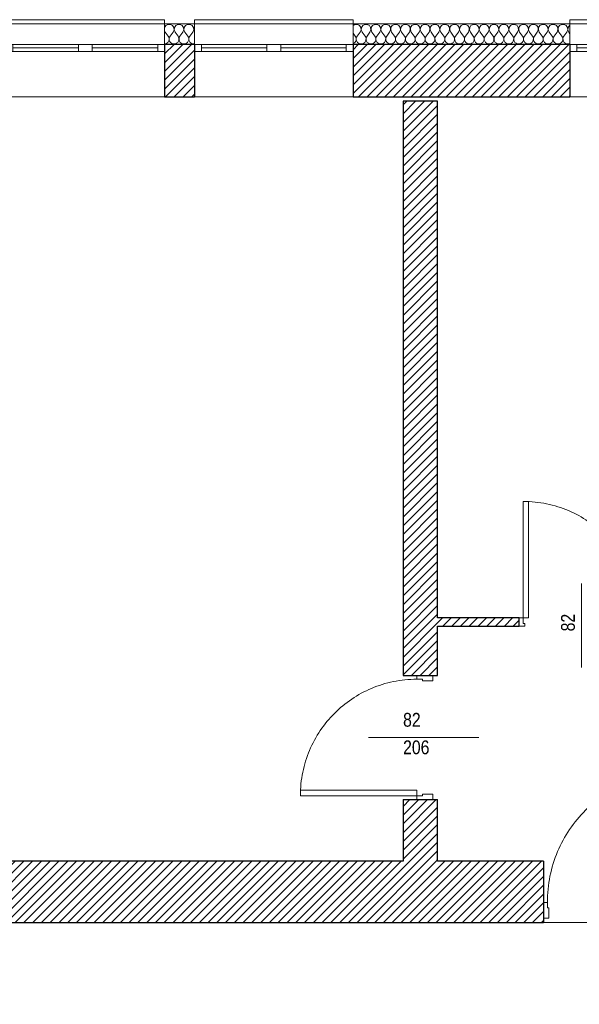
# Model space of a CAD drawing. Header units: millimetres. Extents: x -21056 to 421, y 9759 to 15589.
# Tile 32 of 120: x -5881 to -5475, y 10641 to 11355. Entities that reach past the tile are written whole.
import ezdxf
from ezdxf.enums import TextEntityAlignment as Align

# ---------------------------------------------------------------- set-up
doc = ezdxf.new("R2010")
doc.units = ezdxf.units.MM
doc.header["$LTSCALE"] = 25
doc.header["$MEASUREMENT"] = 0
doc.linetypes.add('Kropki i Kreski', pattern=[670.277762, 352.777767, -176.388884, 0, -141.111112])
doc.linetypes.add('Przerywana', pattern=[240, 120, -120])
for name, color, linetype in [('Drzwi ArchiCAD', 7, 'Continuous'), ('Konstrukcja - Siatki mod', 7, 'Continuous'), ('KR_INW', 7, 'Continuous'), ('NAPIS_SODON', 7, 'Continuous'), ('Znaczniki drzwi ArchiCADa', 7, 'Continuous')]:
    doc.layers.add(name, color=color, linetype=linetype)
for name, color, linetype, lineweight in [('Drzwi ArchiCAD_Nr_pióra__1', 7, 'Continuous', 13), ('Drzwi ArchiCAD_Nr_pióra__27', 7, 'Continuous', 25), ('Konstrukcja - Siatki mod_Nr_pióra__48', 1, 'Continuous', 15), ('KR_INW_Nr_pióra__101', 252, 'Continuous', 5), ('KR_INW_Nr_pióra__102', 3, 'Continuous', 5), ('KR_INW_Nr_pióra__27', 7, 'Continuous', 25), ('KR_INW_Nr_pióra__47', 7, 'Continuous', 15), ('NAPIS_SODON_Nr_pióra__1', 7, 'Continuous', 13), ('NAPIS_SODON_Nr_pióra__121', 255, 'Continuous', 0), ('Okna ArchiCADa_Nr_pióra__1', 7, 'Continuous', 13), ('Znaczniki drzwi ArchiCADa_Nr_pióra__20', 1, 'Continuous', 13), ('Znaczniki drzwi ArchiCADa_Nr_pióra__7', 7, 'Continuous', 13)]:
    doc.layers.add(name, color=color, linetype=linetype, lineweight=lineweight)
doc.styles.add('GENERATED_STYLE_1', font='ARIALN.TTF')
pattern_1 = [(45, (0, 0), (-31.819804, 31.819804), [])]

# ---------------------------------------------------------------- blocks, each defined once
blk = doc.blocks.new('Strop_1', base_point=(179225, 121523.3))
at = {"layer": 'NAPIS_SODON_Nr_pióra__1', "linetype": 'Continuous', "flags": 128}
blk.add_lwpolyline([(179225, 121523.3), (179225.9, 107003.8), (250898.3, 107008.3), (250897.4, 121527.8)], close=True, dxfattribs=at)
blk = doc.blocks.new('Strop_2', base_point=(188316, 115154.1))
at = {"layer": 'NAPIS_SODON_Nr_pióra__121', "linetype": 'Continuous', "flags": 128}
blk.add_lwpolyline([(204667.3, 113397.6), (188316, 113397.6), (188316, 115154.1), (204667.3, 115154.1)], dxfattribs=at)
blk = doc.blocks.new('*X164')
at = {"layer": 'KR_INW_Nr_pióra__102', "linetype": 'Continuous'}
for p, q in [((189940.3, 121662.7), (189931.4, 121649.4)), ((189931.4, 121625.1), (189935.7, 121614.9)), ((189955.6, 121670.9), (189940.3, 121662.7)), ((189973, 121670.9), (189955.6, 121670.9)), ((189988.3, 121662.7), (189973, 121670.9)), ((189997.9, 121648.2), (189988.3, 121662.7)), ((189992.9, 121614.9), (189999.6, 121630.9)), ((189999.6, 121630.9), (189997.9, 121648.2)), ((190002.1, 121648.2), (190000.4, 121630.9)), ((190000.4, 121630.9), (190007.1, 121614.9)), ((190011.7, 121662.7), (190002.1, 121648.2)), ((190027, 121670.9), (190011.7, 121662.7)), ((190044.4, 121670.9), (190027, 121670.9)), ((190059.7, 121662.7), (190044.4, 121670.9)), ((190069.4, 121648.2), (190059.7, 121662.7)), ((190064.3, 121614.9), (190071, 121630.9)), ((190071, 121630.9), (190069.4, 121648.2)), ((190073.5, 121648.2), (190071.8, 121630.9)), ((190071.8, 121630.9), (190078.6, 121614.9)), ((190083.1, 121662.7), (190073.5, 121648.2)), ((190098.4, 121670.9), (190083.1, 121662.7)), ((190115.8, 121670.9), (190098.4, 121670.9)), ((190131.2, 121662.7), (190115.8, 121670.9)), ((190140.8, 121648.2), (190131.2, 121662.7)), ((190135.7, 121614.9), (190142.4, 121630.9)), ((190142.4, 121630.9), (190140.8, 121648.2)), ((190144.9, 121648.2), (190143.3, 121630.9)), ((190143.3, 121630.9), (190148.8, 121617.8)), ((190148.8, 121654), (190144.9, 121648.2)), ((189935.7, 121614.9), (189957.1, 121586.3)), ((189961.9, 121577.7), (189957.1, 121586.3)), ((189960.5, 121548.9), (189963.7, 121558.2)), ((189964.1, 121568.1), (189961.9, 121577.7)), ((189963.7, 121558.2), (189964.1, 121568.1)), ((189966.7, 121577.7), (189964.4, 121568.1)), ((189964.4, 121568.1), (189964.9, 121558.2)), ((189964.9, 121558.2), (189968.1, 121548.9)), ((189971.4, 121586.3), (189966.7, 121577.7)), ((189992.9, 121614.9), (189971.4, 121586.3)), ((190007.1, 121614.9), (190028.6, 121586.3)), ((190033.3, 121577.7), (190028.6, 121586.3)), ((190031.9, 121548.9), (190035.1, 121558.2)), ((190035.6, 121568.1), (190033.3, 121577.7)), ((190035.1, 121558.2), (190035.6, 121568.1)), ((190038.1, 121577.7), (190035.9, 121568.1)), ((190035.9, 121568.1), (190036.3, 121558.2)), ((190036.3, 121558.2), (190039.5, 121548.9)), ((190042.9, 121586.3), (190038.1, 121577.7)), ((190064.3, 121614.9), (190042.9, 121586.3)), ((190078.6, 121614.9), (190100, 121586.3)), ((190104.8, 121577.7), (190100, 121586.3)), ((190103.4, 121548.9), (190106.5, 121558.2)), ((190107, 121568.1), (190104.8, 121577.7)), ((190106.5, 121558.2), (190107, 121568.1)), ((190109.5, 121577.7), (190107.3, 121568.1)), ((190107.3, 121568.1), (190107.8, 121558.2)), ((190107.8, 121558.2), (190110.9, 121548.9)), ((190114.3, 121586.3), (190109.5, 121577.7)), ((190135.7, 121614.9), (190114.3, 121586.3)), ((189931.4, 121529.6), (189938.3, 121530.5)), ((189938.3, 121530.5), (189947.3, 121534.5)), ((189947.3, 121534.5), (189954.9, 121540.8)), ((189954.9, 121540.8), (189960.5, 121548.9)), ((189968.1, 121548.9), (189973.6, 121540.8)), ((189973.6, 121540.8), (189981.2, 121534.5)), ((189981.2, 121534.5), (189990.2, 121530.5)), ((189990.2, 121530.5), (190000, 121529.2)), ((190000, 121529.2), (190009.8, 121530.5)), ((190009.8, 121530.5), (190018.8, 121534.5)), ((190018.8, 121534.5), (190026.4, 121540.8)), ((190026.4, 121540.8), (190031.9, 121548.9)), ((190039.5, 121548.9), (190045.1, 121540.8)), ((190045.1, 121540.8), (190052.7, 121534.5)), ((190052.7, 121534.5), (190061.7, 121530.5)), ((190061.7, 121530.5), (190071.4, 121529.2)), ((190071.4, 121529.2), (190081.2, 121530.5)), ((190081.2, 121530.5), (190090.2, 121534.5)), ((190090.2, 121534.5), (190097.8, 121540.8)), ((190097.8, 121540.8), (190103.4, 121548.9)), ((190110.9, 121548.9), (190116.5, 121540.8)), ((190116.5, 121540.8), (190124.1, 121534.5)), ((190124.1, 121534.5), (190133.1, 121530.5)), ((190133.1, 121530.5), (190142.9, 121529.2)), ((190142.9, 121529.2), (190148.8, 121530))]:
    blk.add_line(p, q, dxfattribs=at)
blk = doc.blocks.new('*X165')
at = {"layer": 'KR_INW_Nr_pióra__102', "linetype": 'Continuous'}
for p, q in [((191312.7, 121670.9), (191298.8, 121663.5)), ((191330.1, 121670.9), (191312.7, 121670.9)), ((191345.5, 121662.7), (191330.1, 121670.9)), ((191355.1, 121648.2), (191345.5, 121662.7)), ((191350, 121614.9), (191356.7, 121630.9)), ((191356.7, 121630.9), (191355.1, 121648.2)), ((191359.2, 121648.2), (191357.6, 121630.9)), ((191357.6, 121630.9), (191364.3, 121614.9)), ((191368.8, 121662.7), (191359.2, 121648.2)), ((191384.2, 121670.9), (191368.8, 121662.7)), ((191401.6, 121670.9), (191384.2, 121670.9)), ((191416.9, 121662.7), (191401.6, 121670.9)), ((191426.5, 121648.2), (191416.9, 121662.7)), ((191421.4, 121614.9), (191428.2, 121630.9)), ((191428.2, 121630.9), (191426.5, 121648.2)), ((191430.6, 121648.2), (191429, 121630.9)), ((191429, 121630.9), (191435.7, 121614.9)), ((191440.3, 121662.7), (191430.6, 121648.2)), ((191455.6, 121670.9), (191440.3, 121662.7)), ((191473, 121670.9), (191455.6, 121670.9)), ((191488.3, 121662.7), (191473, 121670.9)), ((191497.9, 121648.2), (191488.3, 121662.7)), ((191492.9, 121614.9), (191499.6, 121630.9)), ((191499.6, 121630.9), (191497.9, 121648.2)), ((191502.1, 121648.2), (191500.4, 121630.9)), ((191500.4, 121630.9), (191507.1, 121614.9)), ((191511.7, 121662.7), (191502.1, 121648.2)), ((191527, 121670.9), (191511.7, 121662.7)), ((191544.4, 121670.9), (191527, 121670.9)), ((191559.7, 121662.7), (191544.4, 121670.9)), ((191569.4, 121648.2), (191559.7, 121662.7)), ((191564.3, 121614.9), (191571, 121630.9)), ((191571, 121630.9), (191569.4, 121648.2)), ((191573.5, 121648.2), (191571.8, 121630.9)), ((191571.8, 121630.9), (191578.6, 121614.9)), ((191583.1, 121662.7), (191573.5, 121648.2)), ((191598.4, 121670.9), (191583.1, 121662.7)), ((191615.8, 121670.9), (191598.4, 121670.9)), ((191631.2, 121662.7), (191615.8, 121670.9)), ((191640.8, 121648.2), (191631.2, 121662.7)), ((191635.7, 121614.9), (191642.4, 121630.9)), ((191642.4, 121630.9), (191640.8, 121648.2)), ((191644.9, 121648.2), (191643.3, 121630.9)), ((191643.3, 121630.9), (191650, 121614.9)), ((191654.5, 121662.7), (191644.9, 121648.2)), ((191669.9, 121670.9), (191654.5, 121662.7)), ((191687.3, 121670.9), (191669.9, 121670.9)), ((191702.6, 121662.7), (191687.3, 121670.9)), ((191712.2, 121648.2), (191702.6, 121662.7)), ((191707.1, 121614.9), (191713.9, 121630.9)), ((191713.9, 121630.9), (191712.2, 121648.2)), ((191716.3, 121648.2), (191714.7, 121630.9)), ((191714.7, 121630.9), (191721.4, 121614.9)), ((191726, 121662.7), (191716.3, 121648.2)), ((191741.3, 121670.9), (191726, 121662.7)), ((191758.7, 121670.9), (191741.3, 121670.9)), ((191774, 121662.7), (191758.7, 121670.9)), ((191783.7, 121648.2), (191774, 121662.7)), ((191778.6, 121614.9), (191785.3, 121630.9)), ((191785.3, 121630.9), (191783.7, 121648.2)), ((191787.8, 121648.2), (191786.1, 121630.9)), ((191786.1, 121630.9), (191792.9, 121614.9)), ((191797.4, 121662.7), (191787.8, 121648.2)), ((191812.7, 121670.9), (191797.4, 121662.7)), ((191830.1, 121670.9), (191812.7, 121670.9)), ((191845.5, 121662.7), (191830.1, 121670.9)), ((191855.1, 121648.2), (191845.5, 121662.7)), ((191850, 121614.9), (191856.7, 121630.9)), ((191856.7, 121630.9), (191855.1, 121648.2)), ((191859.2, 121648.2), (191857.6, 121630.9)), ((191857.6, 121630.9), (191864.3, 121614.9)), ((191868.8, 121662.7), (191859.2, 121648.2)), ((191884.2, 121670.9), (191868.8, 121662.7)), ((191901.6, 121670.9), (191884.2, 121670.9)), ((191916.9, 121662.7), (191901.6, 121670.9)), ((191926.5, 121648.2), (191916.9, 121662.7)), ((191921.4, 121614.9), (191928.2, 121630.9)), ((191928.2, 121630.9), (191926.5, 121648.2)), ((191930.6, 121648.2), (191929, 121630.9)), ((191929, 121630.9), (191935.7, 121614.9)), ((191940.3, 121662.7), (191930.6, 121648.2)), ((191955.6, 121670.9), (191940.3, 121662.7)), ((191973, 121670.9), (191955.6, 121670.9)), ((191988.3, 121662.7), (191973, 121670.9)), ((191997.9, 121648.2), (191988.3, 121662.7)), ((191992.9, 121614.9), (191999.6, 121630.9)), ((191999.6, 121630.9), (191997.9, 121648.2)), ((192002.1, 121648.2), (192000.4, 121630.9)), ((192000.4, 121630.9), (192007.1, 121614.9)), ((192011.7, 121662.7), (192002.1, 121648.2)), ((192027, 121670.9), (192011.7, 121662.7)), ((192044.4, 121670.9), (192027, 121670.9)), ((192059.7, 121662.7), (192044.4, 121670.9)), ((192069.4, 121648.2), (192059.7, 121662.7)), ((192064.3, 121614.9), (192071, 121630.9)), ((192071, 121630.9), (192069.4, 121648.2)), ((192073.5, 121648.2), (192071.8, 121630.9)), ((192071.8, 121630.9), (192078.6, 121614.9)), ((192083.1, 121662.7), (192073.5, 121648.2)), ((192098.4, 121670.9), (192083.1, 121662.7)), ((192115.8, 121670.9), (192098.4, 121670.9)), ((192131.2, 121662.7), (192115.8, 121670.9)), ((192140.8, 121648.2), (192131.2, 121662.7)), ((192135.7, 121614.9), (192142.4, 121630.9)), ((192142.4, 121630.9), (192140.8, 121648.2)), ((192144.9, 121648.2), (192143.3, 121630.9)), ((192143.3, 121630.9), (192150, 121614.9)), ((192154.5, 121662.7), (192144.9, 121648.2)), ((192169.9, 121670.9), (192154.5, 121662.7)), ((192187.3, 121670.9), (192169.9, 121670.9)), ((192202.6, 121662.7), (192187.3, 121670.9)), ((192212.2, 121648.2), (192202.6, 121662.7)), ((192207.1, 121614.9), (192213.9, 121630.9)), ((192213.9, 121630.9), (192212.2, 121648.2)), ((192216.3, 121648.2), (192214.7, 121630.9)), ((192214.7, 121630.9), (192221.4, 121614.9)), ((192226, 121662.7), (192216.3, 121648.2)), ((192241.3, 121670.9), (192226, 121662.7)), ((192258.7, 121670.9), (192241.3, 121670.9)), ((192274, 121662.7), (192258.7, 121670.9)), ((192283.7, 121648.2), (192274, 121662.7)), ((192278.6, 121614.9), (192285.3, 121630.9)), ((192285.3, 121630.9), (192283.7, 121648.2)), ((192287.8, 121648.2), (192286.1, 121630.9)), ((192286.1, 121630.9), (192292.9, 121614.9)), ((192297.4, 121662.7), (192287.8, 121648.2)), ((192312.7, 121670.9), (192297.4, 121662.7)), ((192330.1, 121670.9), (192312.7, 121670.9)), ((192345.5, 121662.7), (192330.1, 121670.9)), ((192355.1, 121648.2), (192345.5, 121662.7)), ((192350, 121614.9), (192356.7, 121630.9)), ((192356.7, 121630.9), (192355.1, 121648.2)), ((192359.2, 121648.2), (192357.6, 121630.9)), ((192357.6, 121630.9), (192364.3, 121614.9)), ((192368.8, 121662.7), (192359.2, 121648.2)), ((192384.2, 121670.9), (192368.8, 121662.7)), ((192401.6, 121670.9), (192384.2, 121670.9)), ((192416.9, 121662.7), (192401.6, 121670.9)), ((192426.5, 121648.2), (192416.9, 121662.7)), ((192421.4, 121614.9), (192428.2, 121630.9)), ((192428.2, 121630.9), (192426.5, 121648.2)), ((192430.6, 121648.2), (192429, 121630.9)), ((192429, 121630.9), (192435.7, 121614.9)), ((192440.3, 121662.7), (192430.6, 121648.2)), ((192455.6, 121670.9), (192440.3, 121662.7)), ((192473, 121670.9), (192455.6, 121670.9)), ((192488.3, 121662.7), (192473, 121670.9)), ((192497.9, 121648.2), (192488.3, 121662.7)), ((192492.9, 121614.9), (192499.6, 121630.9)), ((192499.6, 121630.9), (192497.9, 121648.2)), ((192502.1, 121648.2), (192500.4, 121630.9)), ((192500.4, 121630.9), (192507.1, 121614.9)), ((192511.7, 121662.7), (192502.1, 121648.2)), ((192527, 121670.9), (192511.7, 121662.7)), ((192544.4, 121670.9), (192527, 121670.9)), ((192559.7, 121662.7), (192544.4, 121670.9)), ((192569.4, 121648.2), (192559.7, 121662.7)), ((192564.3, 121614.9), (192571, 121630.9)), ((192571, 121630.9), (192569.4, 121648.2)), ((192573.5, 121648.2), (192571.8, 121630.9)), ((192571.8, 121630.9), (192578.6, 121614.9)), ((192583.1, 121662.7), (192573.5, 121648.2)), ((192598.4, 121670.9), (192583.1, 121662.7)), ((192615.8, 121670.9), (192598.4, 121670.9)), ((192631.2, 121662.7), (192615.8, 121670.9)), ((192640.8, 121648.2), (192631.2, 121662.7)), ((192635.7, 121614.9), (192642.4, 121630.9)), ((192642.4, 121630.9), (192640.8, 121648.2)), ((192644.9, 121648.2), (192643.3, 121630.9)), ((192643.3, 121630.9), (192650, 121614.9)), ((192654.5, 121662.7), (192644.9, 121648.2)), ((192669.9, 121670.9), (192654.5, 121662.7)), ((192687.3, 121670.9), (192669.9, 121670.9)), ((192702.6, 121662.7), (192687.3, 121670.9)), ((192712.2, 121648.2), (192702.6, 121662.7)), ((192707.1, 121614.9), (192713.9, 121630.9)), ((192713.9, 121630.9), (192712.2, 121648.2)), ((192716.3, 121648.2), (192714.7, 121630.9)), ((192714.7, 121630.9), (192721.4, 121614.9)), ((192726, 121662.7), (192716.3, 121648.2)), ((192741.3, 121670.9), (192726, 121662.7)), ((192758.7, 121670.9), (192741.3, 121670.9)), ((192774, 121662.7), (192758.7, 121670.9)), ((192783.7, 121648.2), (192774, 121662.7)), ((192778.6, 121614.9), (192785.3, 121630.9)), ((192785.3, 121630.9), (192783.7, 121648.2)), ((192787.8, 121648.2), (192786.1, 121630.9)), ((192786.1, 121630.9), (192792.9, 121614.9)), ((192797.4, 121662.7), (192787.8, 121648.2)), ((192812.7, 121670.9), (192797.4, 121662.7)), ((192830.1, 121670.9), (192812.7, 121670.9)), ((192845.5, 121662.7), (192830.1, 121670.9)), ((192855.1, 121648.2), (192845.5, 121662.7)), ((192850, 121614.9), (192856.7, 121630.9)), ((192856.7, 121630.9), (192855.1, 121648.2)), ((192859.2, 121648.2), (192857.6, 121630.9)), ((192857.6, 121630.9), (192864.3, 121614.9)), ((192868.8, 121662.7), (192859.2, 121648.2)), ((192872.4, 121664.7), (192868.8, 121662.7)), ((191298.8, 121607), (191314.3, 121586.3)), ((191319.1, 121577.7), (191314.3, 121586.3)), ((191317.7, 121548.9), (191320.8, 121558.2)), ((191321.3, 121568.1), (191319.1, 121577.7)), ((191320.8, 121558.2), (191321.3, 121568.1)), ((191323.8, 121577.7), (191321.6, 121568.1)), ((191321.6, 121568.1), (191322.1, 121558.2)), ((191322.1, 121558.2), (191325.2, 121548.9)), ((191328.6, 121586.3), (191323.8, 121577.7)), ((191350, 121614.9), (191328.6, 121586.3)), ((191364.3, 121614.9), (191385.7, 121586.3)), ((191390.5, 121577.7), (191385.7, 121586.3)), ((191389.1, 121548.9), (191392.2, 121558.2)), ((191392.7, 121568.1), (191390.5, 121577.7)), ((191392.2, 121558.2), (191392.7, 121568.1)), ((191395.2, 121577.7), (191393, 121568.1)), ((191393, 121568.1), (191393.5, 121558.2)), ((191393.5, 121558.2), (191396.6, 121548.9)), ((191400, 121586.3), (191395.2, 121577.7)), ((191421.4, 121614.9), (191400, 121586.3)), ((191435.7, 121614.9), (191457.1, 121586.3)), ((191461.9, 121577.7), (191457.1, 121586.3)), ((191460.5, 121548.9), (191463.7, 121558.2)), ((191464.1, 121568.1), (191461.9, 121577.7)), ((191463.7, 121558.2), (191464.1, 121568.1)), ((191466.7, 121577.7), (191464.4, 121568.1)), ((191464.4, 121568.1), (191464.9, 121558.2)), ((191464.9, 121558.2), (191468.1, 121548.9)), ((191471.4, 121586.3), (191466.7, 121577.7)), ((191492.9, 121614.9), (191471.4, 121586.3)), ((191507.1, 121614.9), (191528.6, 121586.3)), ((191533.3, 121577.7), (191528.6, 121586.3)), ((191531.9, 121548.9), (191535.1, 121558.2)), ((191535.6, 121568.1), (191533.3, 121577.7)), ((191535.1, 121558.2), (191535.6, 121568.1)), ((191538.1, 121577.7), (191535.9, 121568.1)), ((191535.9, 121568.1), (191536.3, 121558.2)), ((191536.3, 121558.2), (191539.5, 121548.9)), ((191542.9, 121586.3), (191538.1, 121577.7)), ((191564.3, 121614.9), (191542.9, 121586.3)), ((191578.6, 121614.9), (191600, 121586.3)), ((191604.8, 121577.7), (191600, 121586.3)), ((191603.4, 121548.9), (191606.5, 121558.2)), ((191607, 121568.1), (191604.8, 121577.7)), ((191606.5, 121558.2), (191607, 121568.1)), ((191609.5, 121577.7), (191607.3, 121568.1)), ((191607.3, 121568.1), (191607.8, 121558.2)), ((191607.8, 121558.2), (191610.9, 121548.9)), ((191614.3, 121586.3), (191609.5, 121577.7)), ((191635.7, 121614.9), (191614.3, 121586.3)), ((191650, 121614.9), (191671.4, 121586.3)), ((191676.2, 121577.7), (191671.4, 121586.3)), ((191674.8, 121548.9), (191677.9, 121558.2)), ((191678.4, 121568.1), (191676.2, 121577.7)), ((191677.9, 121558.2), (191678.4, 121568.1)), ((191680.9, 121577.7), (191678.7, 121568.1)), ((191678.7, 121568.1), (191679.2, 121558.2)), ((191679.2, 121558.2), (191682.3, 121548.9)), ((191685.7, 121586.3), (191680.9, 121577.7)), ((191707.1, 121614.9), (191685.7, 121586.3)), ((191721.4, 121614.9), (191742.9, 121586.3)), ((191747.6, 121577.7), (191742.9, 121586.3)), ((191746.2, 121548.9), (191749.4, 121558.2)), ((191749.9, 121568.1), (191747.6, 121577.7)), ((191749.4, 121558.2), (191749.9, 121568.1)), ((191752.4, 121577.7), (191750.1, 121568.1)), ((191750.1, 121568.1), (191750.6, 121558.2)), ((191750.6, 121558.2), (191753.8, 121548.9)), ((191757.1, 121586.3), (191752.4, 121577.7)), ((191778.6, 121614.9), (191757.1, 121586.3)), ((191792.9, 121614.9), (191814.3, 121586.3)), ((191819.1, 121577.7), (191814.3, 121586.3)), ((191817.7, 121548.9), (191820.8, 121558.2)), ((191821.3, 121568.1), (191819.1, 121577.7)), ((191820.8, 121558.2), (191821.3, 121568.1)), ((191823.8, 121577.7), (191821.6, 121568.1)), ((191821.6, 121568.1), (191822.1, 121558.2)), ((191822.1, 121558.2), (191825.2, 121548.9)), ((191828.6, 121586.3), (191823.8, 121577.7)), ((191850, 121614.9), (191828.6, 121586.3)), ((191864.3, 121614.9), (191885.7, 121586.3)), ((191890.5, 121577.7), (191885.7, 121586.3)), ((191889.1, 121548.9), (191892.2, 121558.2)), ((191892.7, 121568.1), (191890.5, 121577.7)), ((191892.2, 121558.2), (191892.7, 121568.1)), ((191895.2, 121577.7), (191893, 121568.1)), ((191893, 121568.1), (191893.5, 121558.2)), ((191893.5, 121558.2), (191896.6, 121548.9)), ((191900, 121586.3), (191895.2, 121577.7)), ((191921.4, 121614.9), (191900, 121586.3)), ((191935.7, 121614.9), (191957.1, 121586.3)), ((191961.9, 121577.7), (191957.1, 121586.3)), ((191960.5, 121548.9), (191963.7, 121558.2)), ((191964.1, 121568.1), (191961.9, 121577.7)), ((191963.7, 121558.2), (191964.1, 121568.1)), ((191966.7, 121577.7), (191964.4, 121568.1)), ((191964.4, 121568.1), (191964.9, 121558.2)), ((191964.9, 121558.2), (191968.1, 121548.9)), ((191971.4, 121586.3), (191966.7, 121577.7)), ((191992.9, 121614.9), (191971.4, 121586.3)), ((192007.1, 121614.9), (192028.6, 121586.3)), ((192033.3, 121577.7), (192028.6, 121586.3)), ((192031.9, 121548.9), (192035.1, 121558.2)), ((192035.6, 121568.1), (192033.3, 121577.7)), ((192035.1, 121558.2), (192035.6, 121568.1)), ((192038.1, 121577.7), (192035.9, 121568.1)), ((192035.9, 121568.1), (192036.3, 121558.2)), ((192036.3, 121558.2), (192039.5, 121548.9)), ((192042.9, 121586.3), (192038.1, 121577.7)), ((192064.3, 121614.9), (192042.9, 121586.3)), ((192078.6, 121614.9), (192100, 121586.3)), ((192104.8, 121577.7), (192100, 121586.3)), ((192103.4, 121548.9), (192106.5, 121558.2)), ((192107, 121568.1), (192104.8, 121577.7)), ((192106.5, 121558.2), (192107, 121568.1)), ((192109.5, 121577.7), (192107.3, 121568.1)), ((192107.3, 121568.1), (192107.8, 121558.2)), ((192107.8, 121558.2), (192110.9, 121548.9)), ((192114.3, 121586.3), (192109.5, 121577.7)), ((192135.7, 121614.9), (192114.3, 121586.3)), ((192150, 121614.9), (192171.4, 121586.3)), ((192176.2, 121577.7), (192171.4, 121586.3)), ((192174.8, 121548.9), (192177.9, 121558.2)), ((192178.4, 121568.1), (192176.2, 121577.7)), ((192177.9, 121558.2), (192178.4, 121568.1)), ((192180.9, 121577.7), (192178.7, 121568.1)), ((192178.7, 121568.1), (192179.2, 121558.2)), ((192179.2, 121558.2), (192182.3, 121548.9)), ((192185.7, 121586.3), (192180.9, 121577.7)), ((192207.1, 121614.9), (192185.7, 121586.3)), ((192221.4, 121614.9), (192242.9, 121586.3)), ((192247.6, 121577.7), (192242.9, 121586.3)), ((192246.2, 121548.9), (192249.4, 121558.2)), ((192249.9, 121568.1), (192247.6, 121577.7)), ((192249.4, 121558.2), (192249.9, 121568.1)), ((192252.4, 121577.7), (192250.1, 121568.1)), ((192250.1, 121568.1), (192250.6, 121558.2)), ((192250.6, 121558.2), (192253.8, 121548.9)), ((192257.1, 121586.3), (192252.4, 121577.7)), ((192278.6, 121614.9), (192257.1, 121586.3)), ((192292.9, 121614.9), (192314.3, 121586.3)), ((192319.1, 121577.7), (192314.3, 121586.3)), ((192317.7, 121548.9), (192320.8, 121558.2)), ((192321.3, 121568.1), (192319.1, 121577.7)), ((192320.8, 121558.2), (192321.3, 121568.1)), ((192323.8, 121577.7), (192321.6, 121568.1)), ((192321.6, 121568.1), (192322.1, 121558.2)), ((192322.1, 121558.2), (192325.2, 121548.9)), ((192328.6, 121586.3), (192323.8, 121577.7)), ((192350, 121614.9), (192328.6, 121586.3)), ((192364.3, 121614.9), (192385.7, 121586.3)), ((192390.5, 121577.7), (192385.7, 121586.3)), ((192389.1, 121548.9), (192392.2, 121558.2)), ((192392.7, 121568.1), (192390.5, 121577.7)), ((192392.2, 121558.2), (192392.7, 121568.1)), ((192395.2, 121577.7), (192393, 121568.1)), ((192393, 121568.1), (192393.5, 121558.2)), ((192393.5, 121558.2), (192396.6, 121548.9)), ((192400, 121586.3), (192395.2, 121577.7)), ((192421.4, 121614.9), (192400, 121586.3)), ((192435.7, 121614.9), (192457.1, 121586.3)), ((192461.9, 121577.7), (192457.1, 121586.3)), ((192460.5, 121548.9), (192463.7, 121558.2)), ((192464.1, 121568.1), (192461.9, 121577.7)), ((192463.7, 121558.2), (192464.1, 121568.1)), ((192466.7, 121577.7), (192464.4, 121568.1)), ((192464.4, 121568.1), (192464.9, 121558.2)), ((192464.9, 121558.2), (192468.1, 121548.9)), ((192471.4, 121586.3), (192466.7, 121577.7)), ((192492.9, 121614.9), (192471.4, 121586.3)), ((192507.1, 121614.9), (192528.6, 121586.3)), ((192533.3, 121577.7), (192528.6, 121586.3)), ((192531.9, 121548.9), (192535.1, 121558.2)), ((192535.6, 121568.1), (192533.3, 121577.7)), ((192535.1, 121558.2), (192535.6, 121568.1)), ((192538.1, 121577.7), (192535.9, 121568.1)), ((192535.9, 121568.1), (192536.3, 121558.2)), ((192536.3, 121558.2), (192539.5, 121548.9)), ((192542.9, 121586.3), (192538.1, 121577.7)), ((192564.3, 121614.9), (192542.9, 121586.3)), ((192578.6, 121614.9), (192600, 121586.3)), ((192604.8, 121577.7), (192600, 121586.3)), ((192603.4, 121548.9), (192606.5, 121558.2)), ((192607, 121568.1), (192604.8, 121577.7)), ((192606.5, 121558.2), (192607, 121568.1)), ((192609.5, 121577.7), (192607.3, 121568.1)), ((192607.3, 121568.1), (192607.8, 121558.2)), ((192607.8, 121558.2), (192610.9, 121548.9)), ((192614.3, 121586.3), (192609.5, 121577.7)), ((192635.7, 121614.9), (192614.3, 121586.3)), ((192650, 121614.9), (192671.4, 121586.3)), ((192676.2, 121577.7), (192671.4, 121586.3)), ((192674.8, 121548.9), (192677.9, 121558.2)), ((192678.4, 121568.1), (192676.2, 121577.7)), ((192677.9, 121558.2), (192678.4, 121568.1)), ((192680.9, 121577.7), (192678.7, 121568.1)), ((192678.7, 121568.1), (192679.2, 121558.2)), ((192679.2, 121558.2), (192682.3, 121548.9)), ((192685.7, 121586.3), (192680.9, 121577.7)), ((192707.1, 121614.9), (192685.7, 121586.3)), ((192721.4, 121614.9), (192742.9, 121586.3)), ((192747.6, 121577.7), (192742.9, 121586.3)), ((192746.2, 121548.9), (192749.4, 121558.2)), ((192749.9, 121568.1), (192747.6, 121577.7)), ((192749.4, 121558.2), (192749.9, 121568.1)), ((192752.4, 121577.7), (192750.1, 121568.1)), ((192750.1, 121568.1), (192750.6, 121558.2)), ((192750.6, 121558.2), (192753.8, 121548.9)), ((192757.1, 121586.3), (192752.4, 121577.7)), ((192778.6, 121614.9), (192757.1, 121586.3)), ((192792.9, 121614.9), (192814.3, 121586.3)), ((192819.1, 121577.7), (192814.3, 121586.3)), ((192817.7, 121548.9), (192820.8, 121558.2)), ((192821.3, 121568.1), (192819.1, 121577.7)), ((192820.8, 121558.2), (192821.3, 121568.1)), ((192823.8, 121577.7), (192821.6, 121568.1)), ((192821.6, 121568.1), (192822.1, 121558.2)), ((192822.1, 121558.2), (192825.2, 121548.9)), ((192828.6, 121586.3), (192823.8, 121577.7)), ((192850, 121614.9), (192828.6, 121586.3)), ((192864.3, 121614.9), (192872.4, 121604)), ((191298.8, 121532), (191304.5, 121534.5)), ((191304.5, 121534.5), (191312.1, 121540.8)), ((191312.1, 121540.8), (191317.7, 121548.9)), ((191325.2, 121548.9), (191330.8, 121540.8)), ((191330.8, 121540.8), (191338.4, 121534.5)), ((191338.4, 121534.5), (191347.4, 121530.5)), ((191347.4, 121530.5), (191357.1, 121529.2)), ((191357.1, 121529.2), (191366.9, 121530.5)), ((191366.9, 121530.5), (191375.9, 121534.5)), ((191375.9, 121534.5), (191383.5, 121540.8)), ((191383.5, 121540.8), (191389.1, 121548.9)), ((191396.6, 121548.9), (191402.2, 121540.8)), ((191402.2, 121540.8), (191409.8, 121534.5)), ((191409.8, 121534.5), (191418.8, 121530.5)), ((191418.8, 121530.5), (191428.6, 121529.2)), ((191428.6, 121529.2), (191438.3, 121530.5)), ((191438.3, 121530.5), (191447.3, 121534.5)), ((191447.3, 121534.5), (191454.9, 121540.8)), ((191454.9, 121540.8), (191460.5, 121548.9)), ((191468.1, 121548.9), (191473.6, 121540.8)), ((191473.6, 121540.8), (191481.2, 121534.5)), ((191481.2, 121534.5), (191490.2, 121530.5)), ((191490.2, 121530.5), (191500, 121529.2)), ((191500, 121529.2), (191509.8, 121530.5)), ((191509.8, 121530.5), (191518.8, 121534.5)), ((191518.8, 121534.5), (191526.4, 121540.8)), ((191526.4, 121540.8), (191531.9, 121548.9)), ((191539.5, 121548.9), (191545.1, 121540.8)), ((191545.1, 121540.8), (191552.7, 121534.5)), ((191552.7, 121534.5), (191561.7, 121530.5)), ((191561.7, 121530.5), (191571.4, 121529.2)), ((191571.4, 121529.2), (191581.2, 121530.5)), ((191581.2, 121530.5), (191590.2, 121534.5)), ((191590.2, 121534.5), (191597.8, 121540.8)), ((191597.8, 121540.8), (191603.4, 121548.9)), ((191610.9, 121548.9), (191616.5, 121540.8)), ((191616.5, 121540.8), (191624.1, 121534.5)), ((191624.1, 121534.5), (191633.1, 121530.5)), ((191633.1, 121530.5), (191642.9, 121529.2)), ((191642.9, 121529.2), (191652.6, 121530.5)), ((191652.6, 121530.5), (191661.6, 121534.5)), ((191661.6, 121534.5), (191669.2, 121540.8)), ((191669.2, 121540.8), (191674.8, 121548.9)), ((191682.3, 121548.9), (191687.9, 121540.8)), ((191687.9, 121540.8), (191695.5, 121534.5)), ((191695.5, 121534.5), (191704.5, 121530.5)), ((191704.5, 121530.5), (191714.3, 121529.2)), ((191714.3, 121529.2), (191724, 121530.5)), ((191724, 121530.5), (191733.1, 121534.5)), ((191733.1, 121534.5), (191740.6, 121540.8)), ((191740.6, 121540.8), (191746.2, 121548.9)), ((191753.8, 121548.9), (191759.4, 121540.8)), ((191759.4, 121540.8), (191766.9, 121534.5)), ((191766.9, 121534.5), (191776, 121530.5)), ((191776, 121530.5), (191785.7, 121529.2)), ((191785.7, 121529.2), (191795.5, 121530.5)), ((191795.5, 121530.5), (191804.5, 121534.5)), ((191804.5, 121534.5), (191812.1, 121540.8)), ((191812.1, 121540.8), (191817.7, 121548.9)), ((191825.2, 121548.9), (191830.8, 121540.8)), ((191830.8, 121540.8), (191838.4, 121534.5)), ((191838.4, 121534.5), (191847.4, 121530.5)), ((191847.4, 121530.5), (191857.1, 121529.2)), ((191857.1, 121529.2), (191866.9, 121530.5)), ((191866.9, 121530.5), (191875.9, 121534.5)), ((191875.9, 121534.5), (191883.5, 121540.8)), ((191883.5, 121540.8), (191889.1, 121548.9)), ((191896.6, 121548.9), (191902.2, 121540.8)), ((191902.2, 121540.8), (191909.8, 121534.5)), ((191909.8, 121534.5), (191918.8, 121530.5)), ((191918.8, 121530.5), (191928.6, 121529.2)), ((191928.6, 121529.2), (191938.3, 121530.5)), ((191938.3, 121530.5), (191947.3, 121534.5)), ((191947.3, 121534.5), (191954.9, 121540.8)), ((191954.9, 121540.8), (191960.5, 121548.9)), ((191968.1, 121548.9), (191973.6, 121540.8)), ((191973.6, 121540.8), (191981.2, 121534.5)), ((191981.2, 121534.5), (191990.2, 121530.5)), ((191990.2, 121530.5), (192000, 121529.2)), ((192000, 121529.2), (192009.8, 121530.5)), ((192009.8, 121530.5), (192018.8, 121534.5)), ((192018.8, 121534.5), (192026.4, 121540.8)), ((192026.4, 121540.8), (192031.9, 121548.9)), ((192039.5, 121548.9), (192045.1, 121540.8)), ((192045.1, 121540.8), (192052.7, 121534.5)), ((192052.7, 121534.5), (192061.7, 121530.5)), ((192061.7, 121530.5), (192071.4, 121529.2)), ((192071.4, 121529.2), (192081.2, 121530.5)), ((192081.2, 121530.5), (192090.2, 121534.5)), ((192090.2, 121534.5), (192097.8, 121540.8)), ((192097.8, 121540.8), (192103.4, 121548.9)), ((192110.9, 121548.9), (192116.5, 121540.8)), ((192116.5, 121540.8), (192124.1, 121534.5)), ((192124.1, 121534.5), (192133.1, 121530.5)), ((192133.1, 121530.5), (192142.9, 121529.2)), ((192142.9, 121529.2), (192152.6, 121530.5)), ((192152.6, 121530.5), (192161.6, 121534.5)), ((192161.6, 121534.5), (192169.2, 121540.8)), ((192169.2, 121540.8), (192174.8, 121548.9)), ((192182.3, 121548.9), (192187.9, 121540.8)), ((192187.9, 121540.8), (192195.5, 121534.5)), ((192195.5, 121534.5), (192204.5, 121530.5)), ((192204.5, 121530.5), (192214.3, 121529.2)), ((192214.3, 121529.2), (192224, 121530.5)), ((192224, 121530.5), (192233.1, 121534.5)), ((192233.1, 121534.5), (192240.6, 121540.8)), ((192240.6, 121540.8), (192246.2, 121548.9)), ((192253.8, 121548.9), (192259.4, 121540.8)), ((192259.4, 121540.8), (192266.9, 121534.5)), ((192266.9, 121534.5), (192276, 121530.5)), ((192276, 121530.5), (192285.7, 121529.2)), ((192285.7, 121529.2), (192295.5, 121530.5)), ((192295.5, 121530.5), (192304.5, 121534.5)), ((192304.5, 121534.5), (192312.1, 121540.8)), ((192312.1, 121540.8), (192317.7, 121548.9)), ((192325.2, 121548.9), (192330.8, 121540.8)), ((192330.8, 121540.8), (192338.4, 121534.5)), ((192338.4, 121534.5), (192347.4, 121530.5)), ((192347.4, 121530.5), (192357.1, 121529.2)), ((192357.1, 121529.2), (192366.9, 121530.5)), ((192366.9, 121530.5), (192375.9, 121534.5)), ((192375.9, 121534.5), (192383.5, 121540.8)), ((192383.5, 121540.8), (192389.1, 121548.9)), ((192396.6, 121548.9), (192402.2, 121540.8)), ((192402.2, 121540.8), (192409.8, 121534.5)), ((192409.8, 121534.5), (192418.8, 121530.5)), ((192418.8, 121530.5), (192428.6, 121529.2)), ((192428.6, 121529.2), (192438.3, 121530.5)), ((192438.3, 121530.5), (192447.3, 121534.5)), ((192447.3, 121534.5), (192454.9, 121540.8)), ((192454.9, 121540.8), (192460.5, 121548.9)), ((192468.1, 121548.9), (192473.6, 121540.8)), ((192473.6, 121540.8), (192481.2, 121534.5)), ((192481.2, 121534.5), (192490.2, 121530.5)), ((192490.2, 121530.5), (192500, 121529.2)), ((192500, 121529.2), (192509.8, 121530.5)), ((192509.8, 121530.5), (192518.8, 121534.5)), ((192518.8, 121534.5), (192526.4, 121540.8)), ((192526.4, 121540.8), (192531.9, 121548.9)), ((192539.5, 121548.9), (192545.1, 121540.8)), ((192545.1, 121540.8), (192552.7, 121534.5)), ((192552.7, 121534.5), (192561.7, 121530.5)), ((192561.7, 121530.5), (192571.4, 121529.2)), ((192571.4, 121529.2), (192581.2, 121530.5)), ((192581.2, 121530.5), (192590.2, 121534.5)), ((192590.2, 121534.5), (192597.8, 121540.8)), ((192597.8, 121540.8), (192603.4, 121548.9)), ((192610.9, 121548.9), (192616.5, 121540.8)), ((192616.5, 121540.8), (192624.1, 121534.5)), ((192624.1, 121534.5), (192633.1, 121530.5)), ((192633.1, 121530.5), (192642.9, 121529.2)), ((192642.9, 121529.2), (192652.6, 121530.5)), ((192652.6, 121530.5), (192661.6, 121534.5)), ((192661.6, 121534.5), (192669.2, 121540.8)), ((192669.2, 121540.8), (192674.8, 121548.9)), ((192682.3, 121548.9), (192687.9, 121540.8)), ((192687.9, 121540.8), (192695.5, 121534.5)), ((192695.5, 121534.5), (192704.5, 121530.5)), ((192704.5, 121530.5), (192714.3, 121529.2)), ((192714.3, 121529.2), (192724, 121530.5)), ((192724, 121530.5), (192733.1, 121534.5)), ((192733.1, 121534.5), (192740.6, 121540.8)), ((192740.6, 121540.8), (192746.2, 121548.9)), ((192753.8, 121548.9), (192759.4, 121540.8)), ((192759.4, 121540.8), (192766.9, 121534.5)), ((192766.9, 121534.5), (192776, 121530.5)), ((192776, 121530.5), (192785.7, 121529.2)), ((192785.7, 121529.2), (192795.5, 121530.5)), ((192795.5, 121530.5), (192804.5, 121534.5)), ((192804.5, 121534.5), (192812.1, 121540.8)), ((192812.1, 121540.8), (192817.7, 121548.9)), ((192825.2, 121548.9), (192830.8, 121540.8)), ((192830.8, 121540.8), (192838.4, 121534.5)), ((192838.4, 121534.5), (192847.4, 121530.5)), ((192847.4, 121530.5), (192857.1, 121529.2)), ((192857.1, 121529.2), (192866.9, 121530.5)), ((192866.9, 121530.5), (192872.4, 121533))]:
    blk.add_line(p, q, dxfattribs=at)
blk = doc.blocks.new('Okno podwójne 19')
at = {"layer": 'Okna ArchiCADa_Nr_pióra__1', "linetype": 'Continuous'}
for p, q in [((-575, 330), (575, 330)), ((-575, 0), (-525, 0)), ((-575, -50), (-575, 0)), ((-525, 0), (-525, -50)), ((-525, 0), (-50, 0)), ((-50, -50), (-50, 0)), ((-50, 0), (0, 0)), ((0, 0), (50, 0)), ((50, 0), (50, -50)), ((50, 0), (525, 0)), ((525, -50), (525, 0)), ((525, 0), (575, 0)), ((575, -50), (575, 0)), ((-525, -50), (-575, -50)), ((-525, -25), (-50, -25)), ((-50, -50), (-525, -50)), ((0, -50), (-50, -50)), ((50, -50), (0, -50)), ((50, -25), (525, -25)), ((525, -50), (50, -50)), ((575, -50), (525, -50)), ((-575, -200), (575, -200)), ((-575, -200), (-575, -230)), ((575, -230), (575, -200)), ((-575, -230), (575, -230))]:
    blk.add_line(p, q, dxfattribs=at)
blk = doc.blocks.new('Ściana_1', base_point=(179075.1, 121675.6))
at = {"layer": 'KR_INW_Nr_pióra__101', "linetype": 'Continuous'}
h = blk.add_hatch(dxfattribs=at)
h.set_pattern_fill('Cegła_licówka', color=256, style=0, pattern_type=2)
h.set_pattern_definition(pattern_1)
h.paths.add_polyline_path([(189931.4, 121145.6), (190148.8, 121145.6), (190148.8, 121475.6), (190148.8, 121525.6), (189931.4, 121525.6), (189931.4, 121475.6)])
h = blk.add_hatch(dxfattribs=at)
h.set_pattern_fill('Cegła_licówka', color=256, style=0, pattern_type=2)
h.set_pattern_definition(pattern_1)
h.paths.add_polyline_path([(191298.8, 121145.6), (192872.4, 121145.6), (192872.4, 121475.6), (192872.4, 121525.6), (191298.8, 121525.6), (191298.8, 121475.6)])
at = {"layer": 'KR_INW_Nr_pióra__27', "linetype": 'Continuous'}
for p, q in [((190148.8, 121525.6), (189931.4, 121525.6)), ((189931.4, 121525.6), (189931.4, 121475.6)), ((190148.8, 121525.6), (190148.8, 121475.6)), ((192872.4, 121525.6), (191298.8, 121525.6)), ((191298.8, 121525.6), (191298.8, 121475.6)), ((192872.4, 121525.6), (192872.4, 121475.6)), ((189931.4, 121475.6), (189931.4, 121145.6)), ((190148.8, 121475.6), (190148.8, 121145.6)), ((191298.8, 121475.6), (191298.8, 121145.6)), ((192872.4, 121475.6), (192872.4, 121145.6))]:
    blk.add_line(p, q, dxfattribs=at)
at = {"layer": 'KR_INW_Nr_pióra__27', "linetype": 'Continuous', "flags": 128}
for points in [[(189931.4, 121145.6), (190148.8, 121145.6)], [(191298.8, 121145.6), (192872.4, 121145.6)]]:
    blk.add_lwpolyline(points, dxfattribs=at)
at = {"layer": 'KR_INW_Nr_pióra__47', "linetype": 'Continuous'}
for p, q in [((189931.4, 121675.6), (189931.4, 121525.6)), ((190148.8, 121675.6), (190148.8, 121525.6)), ((191298.8, 121675.6), (191298.8, 121525.6)), ((192872.4, 121675.6), (192872.4, 121525.6))]:
    blk.add_line(p, q, dxfattribs=at)
at = {"layer": 'KR_INW_Nr_pióra__47', "linetype": 'Continuous', "flags": 128}
for points in [[(190148.8, 121675.6), (189931.4, 121675.6)], [(192872.4, 121675.6), (191298.8, 121675.6)]]:
    blk.add_lwpolyline(points, dxfattribs=at)
at = {"layer": 'KR_INW'}
for name in ['*X164', '*X165']:
    blk.add_blockref(name, (0, 0), dxfattribs=at)
at = {"layer": 'Okna ArchiCADa_Nr_pióra__1', "linetype": 'Continuous', "xscale": -1, "zscale": 1000, "rotation": 180}
for p in [(189356.4, 121475.6), (190723.8, 121475.6), (193447.4, 121475.6)]:
    blk.add_blockref('Okno podwójne 19', p, dxfattribs=at)
blk = doc.blocks.new('Drzwi 19_20')
at = {"layer": 'Drzwi ArchiCAD_Nr_pióra__1', "linetype": 'Continuous'}
for p, q in [((433.4, 0), (433.4, 946.8)), ((433.4, 946.8), (473.4, 946.8)), ((473.4, 946.8), (473.4, 0)), ((-473.4, 0), (-501.4, 0)), ((-501.4, 0), (-501.4, -115)), ((-473.4, -40), (-473.4, 0)), ((473.4, 0), (433.4, 0)), ((501.4, 0), (473.4, 0)), ((473.4, 0), (473.4, -40)), ((501.4, -115), (501.4, 0)), ((-461.4, -40), (-473.4, -40)), ((-461.4, -115), (-461.4, -40)), ((473.4, -40), (461.4, -40)), ((461.4, -40), (461.4, -115)), ((-501.4, -115), (-461.4, -115)), ((461.4, -115), (501.4, -115))]:
    blk.add_line(p, q, dxfattribs=at)
at = {"layer": 'Drzwi ArchiCAD_Nr_pióra__1', "linetype": 'Przerywana'}
blk.add_arc((473.4, 0), 946.8, 90, 180, dxfattribs=at)
at = {"layer": 'Drzwi ArchiCAD_Nr_pióra__27', "linetype": 'Continuous'}
for p, q in [((-501.4, 0), (-501.4, -115)), ((501.4, 0), (501.4, -115))]:
    blk.add_line(p, q, dxfattribs=at)
blk = doc.blocks.new('Ściana_44', base_point=(205241.5, 115154.1))
at = {"layer": 'KR_INW_Nr_pióra__101', "linetype": 'Continuous'}
h = blk.add_hatch(dxfattribs=at)
h.set_pattern_fill('Cegła_licówka', color=256, style=0, pattern_type=2)
h.set_pattern_definition(pattern_1)
h.paths.add_polyline_path([(183355.2, 115299.1), (183355.2, 115184.1), (183355.2, 115154.1), (192680.4, 115154.1), (192680.4, 115184.1), (192680.4, 115299.1), (192680.4, 115599.1), (183355.2, 115599.1)])
at = {"layer": 'KR_INW_Nr_pióra__27', "linetype": 'Continuous'}
for p, q in [((192680.4, 115599.1), (192680.4, 115299.1)), ((192680.4, 115299.1), (192680.4, 115184.1)), ((192680.4, 115184.1), (192680.4, 115154.1))]:
    blk.add_line(p, q, dxfattribs=at)
at = {"layer": 'KR_INW_Nr_pióra__27', "linetype": 'Continuous', "flags": 128}
for points in [[(191661.7, 115599.1), (188314, 115599.1)], [(192680.4, 115599.1), (191911.7, 115599.1)], [(188316, 115154.1), (192680.4, 115154.1)]]:
    blk.add_lwpolyline(points, dxfattribs=at)
at = {"layer": 'Drzwi ArchiCAD', "linetype": 'Continuous', "zscale": 1000}
blk.add_blockref('Drzwi 19_20', (193181.8, 115299.1), dxfattribs=at)
blk = doc.blocks.new('Drzwi 19_37')
at = {"layer": 'Drzwi ArchiCAD_Nr_pióra__1', "linetype": 'Continuous'}
for p, q in [((382.6, 0), (382.6, 845.3)), ((382.6, 845.3), (422.6, 845.3)), ((422.6, 845.3), (422.6, 0)), ((-422.6, 0), (-450.6, 0)), ((-450.6, 0), (-450.6, -115)), ((-422.6, -40), (-422.6, 0)), ((422.6, 0), (382.6, 0)), ((450.6, 0), (422.6, 0)), ((422.6, 0), (422.6, -40)), ((450.6, -115), (450.6, 0)), ((-410.6, -40), (-422.6, -40)), ((-410.6, -115), (-410.6, -40)), ((422.6, -40), (410.6, -40)), ((410.6, -40), (410.6, -115)), ((-450.6, -115), (-410.6, -115)), ((410.6, -115), (450.6, -115))]:
    blk.add_line(p, q, dxfattribs=at)
at = {"layer": 'Drzwi ArchiCAD_Nr_pióra__1', "linetype": 'Przerywana'}
blk.add_arc((422.6, 0), 845.3, 90, 180, dxfattribs=at)
at = {"layer": 'Drzwi ArchiCAD_Nr_pióra__27', "linetype": 'Continuous'}
for p, q in [((-450.6, 0), (-450.6, -115)), ((450.6, 0), (450.6, -115))]:
    blk.add_line(p, q, dxfattribs=at)
blk = doc.blocks.new('Znacznik Wym 19_32')
at = {"layer": 'Znaczniki drzwi ArchiCADa_Nr_pióra__20', "linetype": 'Continuous'}
blk.add_line((0, -500), (0, 300), dxfattribs=at)
at = {"layer": 'Znaczniki drzwi ArchiCADa_Nr_pióra__7', "style": 'GENERATED_STYLE_1'}
for tag, p in [('AC_MarkerText_2', (-17.6, -219.3)), ('AC_MarkerText_3', (182.4, -219.3))]:
    blk.add_attdef(tag, text='', height=100, rotation=90, dxfattribs=at).set_placement(p, align=Align.BOTTOM_LEFT)
blk = doc.blocks.new('Ściana_107', base_point=(191661.7, 121114.1))
at = {"layer": 'KR_INW_Nr_pióra__101', "linetype": 'Continuous'}
h = blk.add_hatch(dxfattribs=at)
h.set_pattern_fill('Cegła_licówka', color=256, style=0, pattern_type=2)
h.set_pattern_definition(pattern_1)
h.paths.add_polyline_path([(191661.7, 121114.1), (191661.7, 116947), (191761.7, 116947), (191876.7, 116947), (191911.7, 116947), (191911.7, 121114.1)])
h = blk.add_hatch(dxfattribs=at)
h.set_pattern_fill('Cegła_licówka', color=256, style=0, pattern_type=2)
h.set_pattern_definition(pattern_1)
h.paths.add_polyline_path([(191661.7, 115599.1), (191911.7, 115599.1), (191911.7, 116045.7), (191876.7, 116045.7), (191761.7, 116045.7), (191661.7, 116045.7)])
at = {"layer": 'KR_INW_Nr_pióra__27', "linetype": 'Continuous'}
for p, q in [((191661.7, 116947), (191761.7, 116947)), ((191761.7, 116947), (191876.7, 116947)), ((191876.7, 116947), (191911.7, 116947)), ((191661.7, 116045.7), (191761.7, 116045.7)), ((191761.7, 116045.7), (191876.7, 116045.7)), ((191876.7, 116045.7), (191911.7, 116045.7))]:
    blk.add_line(p, q, dxfattribs=at)
at = {"layer": 'KR_INW_Nr_pióra__27', "linetype": 'Continuous', "flags": 128}
for points in [[(191661.7, 121114.1), (191661.7, 116947)], [(191911.7, 121114.1), (191661.7, 121114.1)], [(191911.7, 117363.7), (191911.7, 121114.1)], [(191911.7, 116947), (191911.7, 117303.7)], [(191661.7, 116045.7), (191661.7, 115599.1)], [(191911.7, 115599.1), (191911.7, 116045.7)]]:
    blk.add_lwpolyline(points, dxfattribs=at)
at = {"layer": 'Drzwi ArchiCAD', "linetype": 'Continuous', "xscale": -1, "zscale": 1000, "rotation": 90}
blk.add_blockref('Drzwi 19_37', (191761.7, 116496.3), dxfattribs=at)
at = {"layer": 'Znaczniki drzwi ArchiCADa', "color": 14, "lineweight": 13, "true_color": 0xb00000}
ref = blk.add_blockref('Znacznik Wym 19_32', (191911.7, 116496.3), dxfattribs=dict(at, rotation=270))
ref.add_attrib('AC_MarkerText_2', '82', dxfattribs={"layer": 'Znaczniki drzwi ArchiCADa_Nr_pióra__7', "color": 7, "height": 100, "rotation": 360, "style": 'GENERATED_STYLE_1'}).set_placement((191661.7, 116544.6), align=Align.BOTTOM_LEFT)
ref.add_attrib('AC_MarkerText_3', '206', dxfattribs={"layer": 'Znaczniki drzwi ArchiCADa_Nr_pióra__7', "color": 7, "height": 100, "rotation": 360, "style": 'GENERATED_STYLE_1'}).set_placement((191661.7, 116344.6), align=Align.BOTTOM_LEFT)
blk = doc.blocks.new('Drzwi 19_38')
at = {"layer": 'Drzwi ArchiCAD_Nr_pióra__1', "linetype": 'Continuous'}
for p, q in [((382.6, 0), (382.6, 845.2)), ((382.6, 845.2), (422.6, 845.2)), ((422.6, 845.2), (422.6, 0)), ((-422.6, 0), (-450.6, 0)), ((-450.6, 0), (-450.6, -60)), ((-422.6, -40), (-422.6, 0)), ((422.6, 0), (382.6, 0)), ((450.6, 0), (422.6, 0)), ((422.6, 0), (422.6, -40)), ((450.6, -60), (450.6, 0)), ((-450.6, -60), (-410.6, -60)), ((-410.6, -40), (-422.6, -40)), ((-410.6, -60), (-410.6, -40)), ((422.6, -40), (410.6, -40)), ((410.6, -40), (410.6, -60)), ((410.6, -60), (450.6, -60))]:
    blk.add_line(p, q, dxfattribs=at)
at = {"layer": 'Drzwi ArchiCAD_Nr_pióra__1', "linetype": 'Przerywana'}
blk.add_arc((422.6, 0), 845.2, 90, 180, dxfattribs=at)
at = {"layer": 'Drzwi ArchiCAD_Nr_pióra__27', "linetype": 'Continuous'}
for p, q in [((-450.6, -60), (-450.6, 0)), ((450.6, -60), (450.6, 0))]:
    blk.add_line(p, q, dxfattribs=at)
blk = doc.blocks.new('Znacznik Wym 19_31')
at = {"layer": 'Znaczniki drzwi ArchiCADa_Nr_pióra__20', "linetype": 'Continuous'}
blk.add_line((0, 250), (0, -360), dxfattribs=at)
at = {"layer": 'Znaczniki drzwi ArchiCADa_Nr_pióra__7', "style": 'GENERATED_STYLE_1'}
for tag, p in [('AC_MarkerText_2', (-17.6, -97.4)), ('AC_MarkerText_3', (182.4, -161.4))]:
    blk.add_attdef(tag, text='', height=100, rotation=90, dxfattribs=at).set_placement(p, align=Align.BOTTOM_LEFT)
blk = doc.blocks.new('Ściana_108', base_point=(191661.7, 117303.7))
at = {"layer": 'KR_INW_Nr_pióra__101', "linetype": 'Continuous'}
h = blk.add_hatch(dxfattribs=at)
h.set_pattern_fill('Cegła_licówka', color=256, style=0, pattern_type=2)
h.set_pattern_definition(pattern_1)
h.paths.add_polyline_path([(191911.7, 117303.7), (192504.9, 117303.7), (192504.9, 117363.7), (191911.7, 117363.7)])
h = blk.add_hatch(dxfattribs=at)
h.set_pattern_fill('Cegła_licówka', color=256, style=0, pattern_type=2)
h.set_pattern_definition(pattern_1)
h.paths.add_polyline_path([(193406.1, 117303.7), (195946.8, 117303.7), (195946.8, 117363.7), (193406.1, 117363.7)])
at = {"layer": 'KR_INW_Nr_pióra__27', "linetype": 'Continuous'}
for p, q in [((192504.9, 117303.7), (192504.9, 117363.7)), ((193406.1, 117303.7), (193406.1, 117363.7))]:
    blk.add_line(p, q, dxfattribs=at)
at = {"layer": 'KR_INW_Nr_pióra__27', "linetype": 'Continuous', "flags": 128}
for points in [[(192504.9, 117363.7), (191911.7, 117363.7)], [(195946.8, 117363.7), (193406.1, 117363.7)], [(191911.7, 117303.7), (192504.9, 117303.7)], [(193406.1, 117303.7), (195946.8, 117303.7)]]:
    blk.add_lwpolyline(points, dxfattribs=at)
at = {"layer": 'Drzwi ArchiCAD', "linetype": 'Continuous', "xscale": -1, "zscale": 1000}
blk.add_blockref('Drzwi 19_38', (192955.5, 117363.7), dxfattribs=at)
at = {"layer": 'Znaczniki drzwi ArchiCADa', "color": 14, "lineweight": 13, "true_color": 0xb00000}
ref = blk.add_blockref('Znacznik Wym 19_31', (192955.5, 117363.7), dxfattribs=at)
ref.add_attrib('AC_MarkerText_2', '82', dxfattribs={"layer": 'Znaczniki drzwi ArchiCADa_Nr_pióra__7', "color": 7, "height": 100, "rotation": 90, "style": 'GENERATED_STYLE_1'}).set_placement((192937.9, 117266.3), align=Align.BOTTOM_LEFT)
ref.add_attrib('AC_MarkerText_3', '206', dxfattribs={"layer": 'Znaczniki drzwi ArchiCADa_Nr_pióra__7', "color": 7, "height": 100, "rotation": 90, "style": 'GENERATED_STYLE_1'}).set_placement((193137.9, 117202.3), align=Align.BOTTOM_LEFT)
blk = doc.blocks.new('Standardowy znacznik siatki_8')
at = {"layer": 'Konstrukcja - Siatki mod_Nr_pióra__48', "linetype": 'Kropki i Kreski'}
blk.add_line((1000, 0), (72912, 0), dxfattribs=at)

msp = doc.modelspace()

# ---------------------------------------------------------------- block references
at = {"layer": 'Konstrukcja - Siatki mod', "color": 8, "linetype": 'Continuous', "lineweight": 13, "xscale": 0.1, "yscale": 0.1, "zscale": 100}
for p in [(-6969.92, 11318.49), (-6969.92, 10722.14)]:
    msp.add_blockref('Standardowy znacznik siatki_8', p, dxfattribs=at)
at = {"layer": 'KR_INW', "xscale": 0.1, "yscale": 0.1, "zscale": 0.1}
for name, p in [('Ściana_1', (-6861.34, 11352.49)), ('Ściana_107', (-5602.68, 11296.34)), ('Ściana_108', (-5602.68, 10915.3)), ('Ściana_44', (-4244.7, 10700.34))]:
    msp.add_blockref(name, p, dxfattribs=at)
at = {"layer": 'NAPIS_SODON', "linetype": 'Continuous', "xscale": 0.1, "yscale": 0.1, "zscale": 0.1}
msp.add_blockref('Strop_1', (-6846.35, 11337.26), dxfattribs=at)
at = {"layer": 'NAPIS_SODON', "color": 255, "linetype": 'Continuous', "lineweight": 0, "xscale": 0.1, "yscale": 0.1, "zscale": 0.1}
msp.add_blockref('Strop_2', (-5937.25, 10700.34), dxfattribs=at)

doc.saveas('drawing.dxf')
